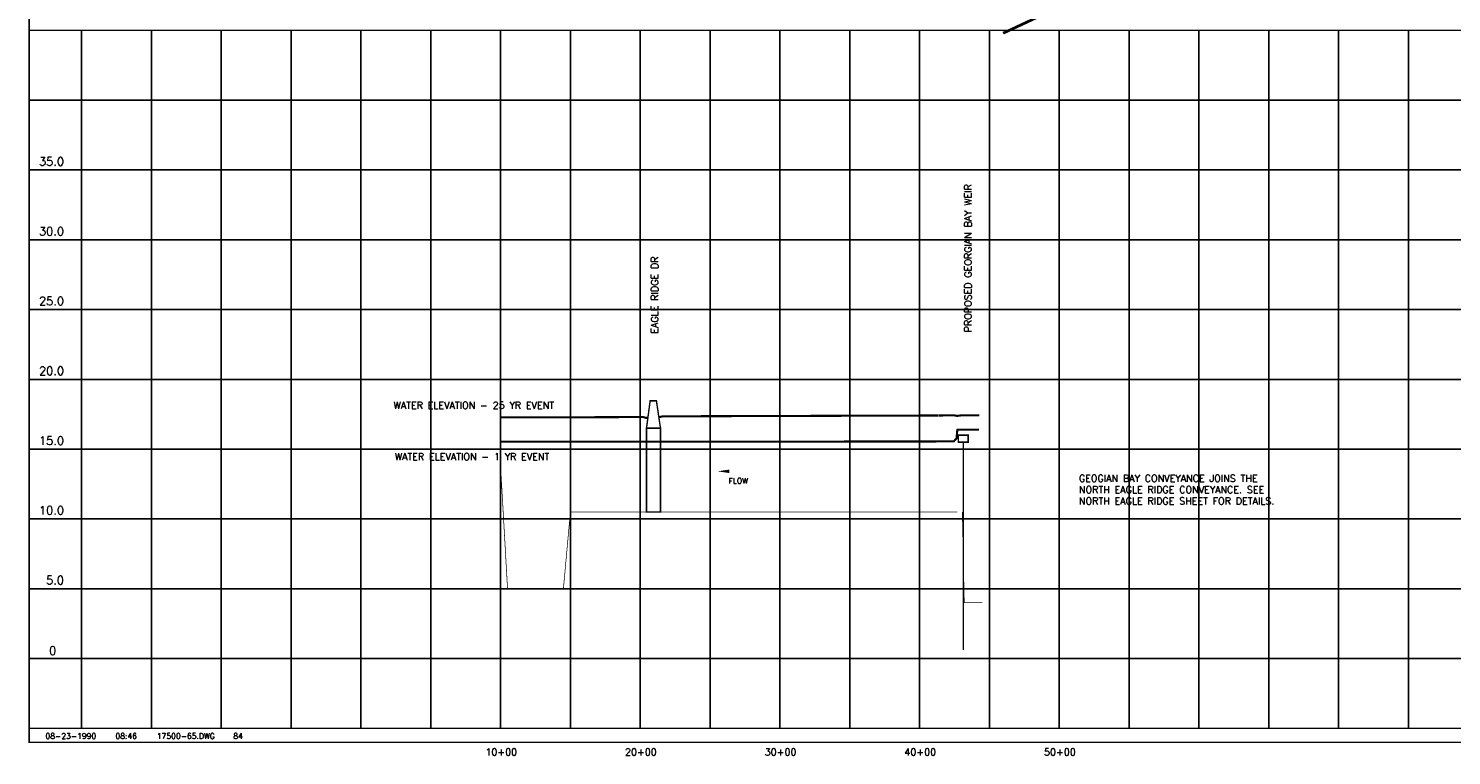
# Model space of a CAD drawing. Extents: x 223230 to 239990, y 792975 to 803700.
# Tile 1 of 3: x 223230 to 233419, y 793139 to 798349. Entities that reach past the tile are written whole.
import ezdxf
from ezdxf.enums import TextEntityAlignment as Align

# ---------------------------------------------------------------- set-up
doc = ezdxf.new("R2010")
doc.units = 0
doc.header["$LTSCALE"] = 800
doc.linetypes.add('DASHED', pattern=[0])
doc.layers.get('0').update_dxf_attribs({"linetype": 'CONTINUOUS'})
for name, color, linetype in [('BORDER', 1, 'CONTINUOUS'), ('FLOOD1', 15, 'CONTINUOUS'), ('FLOOD3', 15, 'CONTINUOUS'), ('GRID', 2, 'CONTINUOUS'), ('PLAKES', 5, 'CONTINUOUS'), ('PRSTRUCT', 13, 'CONTINUOUS'), ('SPROF', 11, 'DASHED'), ('STRUCTURES', 1, 'CONTINUOUS'), ('TEXT', 7, 'CONTINUOUS')]:
    doc.layers.add(name, color=color, linetype=linetype)
doc.styles.get("Standard").update_dxf_attribs({"font": 'ROMANT'})

# ---------------------------------------------------------------- blocks, each defined once
blk = doc.blocks.new('PRWEIR')
at = {"layer": 'PRSTRUCT', "color": 0, "const_width": 10}
blk.add_lwpolyline([(-35, 0), (-35, 50), (35, 50), (35, 0)], close=True, dxfattribs=at)
blk.add_lwpolyline([(0, 0), (0, -1490)], dxfattribs=at)
blk = doc.blocks.new('LOGON')
at = {"color": 0}
blk.add_attdef('DATE', text='', height=1, dxfattribs=at).set_placement((-1.87, 1.76), align=Align.RIGHT)
for tag, p in [('TIME', (1.56, 1.76)), ('DRAWING', (8.97, 1.76)), ('OPERATOR', (22.66, 1.76))]:
    blk.add_attdef(tag, p, '', height=1, dxfattribs=at)
blk = doc.blocks.new('FLARROW')
at = {"layer": 'PLAKES', "color": 0}
blk.add_lwpolyline([(0, 0, 0, 0.05, 0), (0.168, 0, 0, 0, -0.087559), (0.267, -0.018, 0, 0, 0.245722), (0.355, -0.006, 0, 0, -0.309425), (0.492, -0.004, 0, 0, 0), (0.558, -0.006, 0, 0, 0)], format="xyseb", dxfattribs=at)
blk.add_text('FLOW', height=0.08, dxfattribs=at).set_placement((0.295, -0.176), align=Align.CENTER)

msp = doc.modelspace()

# ---------------------------------------------------------------- linework, layer by layer
at = {"layer": 'BORDER', "color": 0, "const_width": 10}
msp.add_lwpolyline([(223235, 793235), (239985, 793235), (239985, 803695), (223235, 803695)], close=True, dxfattribs=at)
for points in [[(223235, 798335), (239985, 798335)], [(223235, 793335), (239985, 793335)]]:
    msp.add_lwpolyline(points, dxfattribs=at)
at = {"layer": 'FLOOD1', "color": 0, "const_width": 15}
msp.add_lwpolyline([(226610, 795388), (226660, 795388), (227060, 795388), (227110, 795388), (227630, 795388), (227650, 795388), (227750, 795388), (227770, 795388), (229742, 795390), (229769, 795390), (229855, 795390), (229875, 795412), (229880, 795473), (229905, 795475), (230035, 795475)], dxfattribs=at)
at = {"layer": 'FLOOD3', "color": 0}
msp.add_line((229763, 795576), (229766, 795576), dxfattribs=at)
at = {"layer": 'FLOOD3', "color": 0, "const_width": 15}
for points in [[(226610, 795563), (226660, 795563), (227060, 795563), (227110, 795563), (227630, 795565), (227650, 795559), (227665, 795560)], [(227743, 795564), (227750, 795565), (227770, 795570), (229742, 795576)], [(229745, 795576), (229859, 795577), (229879, 795573), (229884, 795574), (229909, 795577), (230039, 795578)]]:
    msp.add_lwpolyline(points, dxfattribs=at)
at = {"layer": 'GRID', "color": 0}
for points in [[(223610, 793335), (223610, 798335)], [(224110, 793335), (224110, 798335)], [(224610, 793335), (224610, 798335)], [(225110, 793335), (225110, 798335)], [(225610, 793335), (225610, 798335)], [(226110, 793335), (226110, 798335)], [(226610, 793335), (226610, 798335)], [(227110, 793335), (227110, 798335)], [(227610, 793335), (227610, 798335)], [(228110, 793335), (228110, 798335)], [(228610, 793335), (228610, 798335)], [(229110, 793335), (229110, 798335)], [(229610, 793335), (229610, 798335)], [(230110, 793335), (230110, 798335)], [(230610, 793335), (230610, 798335)], [(231110, 793335), (231110, 798335)], [(231610, 793335), (231610, 798335)], [(232110, 793335), (232110, 798335)], [(232610, 793335), (232610, 798335)], [(233110, 793335), (233110, 798335)], [(223235, 797835), (239985, 797835)], [(223235, 797335), (239985, 797335)], [(223235, 796835), (239985, 796835)], [(223235, 796335), (239985, 796335)], [(223235, 795835), (239985, 795835)], [(223235, 795335), (239985, 795335)], [(223235, 794835), (239985, 794835)], [(223235, 794335), (239985, 794335)], [(223235, 793835), (239985, 793835)]]:
    msp.add_lwpolyline(points, dxfattribs=at)
at = {"layer": 'PRSTRUCT', "color": 0, "const_width": 10}
for points in [[(227655, 795485), (227681, 795681), (227726, 795681), (227755, 795485)], [(227755, 795485), (227755, 794885), (227655, 794885), (227655, 795485)]]:
    msp.add_lwpolyline(points, close=True, dxfattribs=at)
at = {"layer": 'SPROF', "color": 0, "const_width": 5}
for points in [[(226610, 795215), (226660, 794335), (227060, 794335), (227110, 794885), (227630, 794885), (227650, 794885), (227750, 794885), (227770, 794885), (229880, 794885)], [(229916, 794885), (229930, 794235), (230060, 794235)]]:
    msp.add_lwpolyline(points, dxfattribs=at)
at = {"layer": 'STRUCTURES', "color": 0, "const_width": 20}
msp.add_lwpolyline([(230457, 798431), (230208, 798315)], dxfattribs=at)

# ---------------------------------------------------------------- block references
at = {"layer": 'PRSTRUCT', "color": 0}
msp.add_blockref('PRWEIR', (229923, 795385), dxfattribs=at)
at = {"layer": 'TEXT', "color": 0, "xscale": 500, "yscale": 500, "zscale": 500}
msp.add_blockref('FLARROW', (228164, 795176), dxfattribs=at)
at = {"layer": 'TEXT', "color": 0, "xscale": 40, "yscale": 40, "zscale": 40}
msp.add_blockref('LOGON', (223790, 793189), dxfattribs=at).add_auto_attribs({'DATE': '08-23-1990', 'TIME': '08:46', 'OPERATOR': '84', 'DRAWING': '17500-65.DWG'})

# ---------------------------------------------------------------- texts
at = {"layer": 'TEXT', "color": 0}
for s, height, p in [('35.0', 60, (223305, 797366)), ('30.0', 60, (223305, 796866)), ('25.0', 60, (223305, 796366)), ('20.0', 60, (223305, 795866)), ('WATER ELEVATION - 25 YR EVENT', 50, (225844, 795624)), ('15.0', 60, (223305, 795366)), ('WATER ELEVATION - 1 YR EVENT', 50, (225853, 795256)), ('GEOGIAN BAY CONVEYANCE JOINS THE', 50, (230751, 795101)), ('NORTH EAGLE RIDGE CONVEYANCE. SEE', 50, (230751, 795020)), ('NORTH EAGLE RIDGE SHEET FOR DETAILS.', 50, (230751, 794939)), ('10.0', 60, (223305, 794866)), ('5.0', 60, (223356, 794366)), ('0', 60, (223378, 793861))]:
    msp.add_text(s, height=height, dxfattribs=at).set_placement(p)
for s, p in [('PROPOSED GEORGIAN BAY WEIR', (229982, 796172)), ('EAGLE RIDGE DR', (227738, 796163))]:
    msp.add_text(s, height=50, rotation=90, dxfattribs=at).set_placement(p)
for s, p in [('10+00', (226615, 793140)), ('20+00', (227615, 793140)), ('30+00', (228615, 793140)), ('40+00', (229615, 793140)), ('50+00', (230615, 793140))]:
    msp.add_text(s, height=50, dxfattribs=at).set_placement(p, align=Align.CENTER)

doc.saveas('drawing.dxf')
